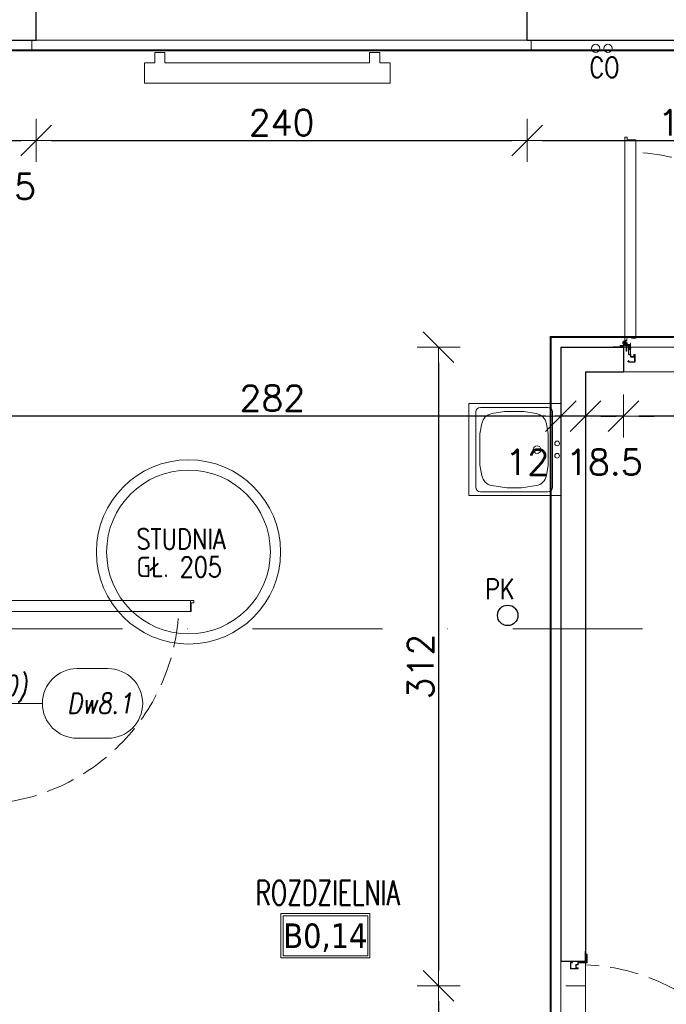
# Model space of a CAD drawing. Header units: millimetres. Extents: x 23192 to 177760, y -399809 to -79279.
# Tile 100 of 256: x 50813 to 51129, y -194823 to -194342. Entities that reach past the tile are written whole.
import ezdxf
from ezdxf.enums import TextEntityAlignment as Align

# ---------------------------------------------------------------- set-up
doc = ezdxf.new("R2010")
doc.units = ezdxf.units.MM
for name, pattern in [('2_3', [1, 0.5, -0.5]), ('CARKOVANA', [7.5, 5, -2.5]), ('CENTER', [0.6, 0.375, -0.075, 0.075, -0.075]), ('DASHDOT', [25.4, 12.7, -6.35, 0, -6.35]), ('HIDDEN', [9.525, 6.35, -3.175]), ('Hidden Line', [391.222223, 282.222223, -109]), ('HIDDEN2', [4.7625, 3.175, -1.5875])]:
    doc.linetypes.add(name, pattern=pattern)
doc.layers.get('0').update_dxf_attribs({"lineweight": 0})
for name, color, linetype, lineweight in [('!! 0_ Istn-sciany', 3, 'Continuous', 30), ('!! 0_ Istn-widok', 1, 'Continuous', 15), ('!! 0_Istn-armatura', 6, 'Continuous', 9), ('!! 0_Istn-cienka', 4, 'Continuous', 9), ('!! 0_Opis_pom', 9, 'Continuous', 13), ('!! 0_Osie', 1, 'DASHDOT', 13), ('!! 1  WYDZIELENIE PPOŻ', 252, 'Continuous', 0), ('!! 1_drzwi-linia', 213, 'Continuous', 5), ('!! 2_drzwi opis', 151, 'Continuous', 9), ('!! wymiary osi', 250, 'Continuous', 9), ('0-osie-liniA', 14, 'DASHDOT', 5)]:
    doc.layers.add(name, color=color, linetype=linetype, lineweight=lineweight)
doc.layers.add('!! 0_Istn-grzejniki', color=7, linetype='Continuous', lineweight=0, plot=False)
doc.layers.add('Powierzchnia', color=140, linetype='Continuous', lineweight=5, plot=False)
doc.layers.add('!! 0_opis pionów', color=4, linetype='Continuous')
doc.layers.add('!! 1_Wyburzenia', color=252, linetype='CARKOVANA', lineweight=13, true_color=0x696969)
doc.styles.add('50', font='ROMANS.shx', dxfattribs={"width": 0.8, "height": 10})
doc.styles.add('ARCHETYP', font='romans.shx', dxfattribs={"height": 15})
doc.styles.add('ARIAL', font='tahoma.ttf')
doc.styles.add('TXT', font='simplex.shx')
doc.dimstyles.new('DIM50', dxfattribs={"dimscale": 5, "dimtxt": 2.5, "dimasz": 1.5, "dimexe": 0, "dimexo": 0, "dimgap": 0.5, "dimtad": 1, "dimdec": 4, "dimrnd": 0.5, "dimdsep": 46, "dimtxsty": 'TXT', "dimblk1": 'TICK1', "dimblk2": 'TICK1', "dimsah": 1, "dimcen": 0, "dimse1": 1, "dimse2": 1, "dimclrd": 1, "dimclre": 7, "dimclrt": 9, "dimadec": 0, "dimazin": 0, "dimtfac": 1, "dimtdec": 4, "dimtmove": 2, "dimatfit": 3, "dimldrblk": 'TICK1', "dimfxl": 1, "dimtolj": 1, "dimarcsym": 0})

# ---------------------------------------------------------------- blocks, each defined once
blk = doc.blocks.new('A$C04090CF1')
for p, q in [((0, 60), (60, 60)), ((0, 0), (0, 60)), ((60, 60), (60, 0)), ((2.5, 8.5), (2.5, 52.5)), ((54.5, 55.5), (5.5, 55.5)), ((13.04, 51.51), (19.82, 52.74)), ((46.96, 51.51), (40.18, 52.74)), ((57.5, 8.5), (57.5, 52.5)), ((5.22, 36.82), (6.58, 44.95)), ((54.78, 36.82), (53.42, 44.95)), ((6.58, 16.05), (5.22, 24.18)), ((53.42, 16.05), (54.78, 24.18)), ((19.82, 8.26), (13.04, 9.49)), ((40.18, 8.26), (46.96, 9.49)), ((60, 0), (0, 0)), ((54.5, 5.5), (5.5, 5.5))]:
    blk.add_line(p, q)
for points in [[(19.82, 52.74), (40.18, 52.74)], [(19.82, 8.26), (40.18, 8.26)]]:
    blk.add_lwpolyline(points)
for centre, radius in [((30, 15.5), 2.5), ((26, 2.48), 1.5), ((34, 2.48), 1.5)]:
    blk.add_circle(centre, radius)
for centre, radius, start, end in [((5.5, 52.5), 3, 90, 180), ((14.47, 43.64), 8, 100.30485, 170.53768), ((45.53, 43.64), 8, 9.46232, 79.69515), ((54.5, 52.5), 3, 0, 90), ((188.36, 30.5), 183.25, 178.0251, 181.9749), ((-128.36, 30.5), 183.25, 358.0251, 1.9749), ((14.47, 17.36), 8, 189.46232, 259.69515), ((45.53, 17.36), 8, 280.30485, 350.53768), ((5.5, 8.5), 3, 180, 270), ((54.5, 8.5), 3, 270, 0)]:
    blk.add_arc(centre, radius, start, end)
blk = doc.blocks.new('A$C1F8E0840')
at = {"linetype": 'Continuous', "xscale": 0.75, "yscale": 0.75, "zscale": 0.75}
blk.add_blockref('A$C04090CF1', (-22.5, 0), dxfattribs=at)
blk = doc.blocks.new('BLOK OSI')
at = {"layer": '0-osie-liniA', "ltscale": 5}
blk.add_lwpolyline([(48639.25763, -194702.0883), (55442.2848, -194702.0883)], dxfattribs=at)
blk = doc.blocks.new('1_ok-opis')
blk.add_line((0, 111.61), (0, 50))
for points in [[(-17, 128.61), (-17, 143.61)], [(17, 128.61), (17, 143.61)]]:
    blk.add_lwpolyline(points)
for centre, start, end in [((0, 143.61), 0, 180), ((0, 128.61), 180, 0)]:
    blk.add_arc(centre, 17, start, end)
at = {"style": 'ARCHETYP'}
for tag, height, rotation, p in [('NR', 12, 90, (0, 136.9)), ('NR', 12, 270, (0, 136.9)), ('SZEROKOŚĆ', 10, 90, (-8, 78.29)), ('SZEROKOŚĆ', 10, 270, (8, 78.29)), ('WYSOKOŚĆ', 10, 270, (-8, 78.29)), ('WYSOKOŚĆ', 10, 90, (8, 78.29))]:
    blk.add_attdef(tag, text='', height=height, rotation=rotation, dxfattribs=at).set_placement(p, align=Align.MIDDLE)
blk = doc.blocks.new('TICK1')
at = {"color": 0}
for p, q in [((0, -1.4), (0, 1.4)), ((0, 0), (-1, 0))]:
    blk.add_line(p, q, dxfattribs=at)
at = {"color": 2}
blk.add_line((-1, -1), (1, 1), dxfattribs=at)
blk = doc.blocks.new('*D2402')
at = {"layer": '!! wymiary osi', "color": 1, "lineweight": -2, "transparency": 16777216}
blk.add_line((50791.21, -194400.59), (50813.72, -194400.59), dxfattribs=at)
at = {"layer": 'DEFPOINTS', "color": 0, "transparency": 16777216}
for p in [(50783.71, -194351.59), (50821.22, -194351.59), (50821.22, -194400.59)]:
    blk.add_point(p, dxfattribs=at)
at = {"layer": '!! wymiary osi', "color": 1, "lineweight": -2, "transparency": 16777216, "xscale": 7.5, "yscale": 7.5, "zscale": 7.5, "rotation": 180}
blk.add_blockref('TICK1', (50783.71, -194400.59), dxfattribs=at)
at = {"layer": '!! wymiary osi', "color": 1, "lineweight": -2, "transparency": 16777216, "xscale": 7.5, "yscale": 7.5, "zscale": 7.5}
blk.add_blockref('TICK1', (50821.22, -194400.59), dxfattribs=at)
at = {"layer": '!! wymiary osi', "color": 9, "transparency": 16777216, "insert": (50802.46, -194423.09), "char_height": 12.5, "attachment_point": 5, "style": 'TXT'}
blk.add_mtext('\\A1;37.5', dxfattribs=at)
blk = doc.blocks.new('*D2403')
at = {"layer": '!! wymiary osi', "color": 1, "lineweight": -2, "transparency": 16777216}
blk.add_line((50828.72, -194400.59), (51053.72, -194400.59), dxfattribs=at)
at = {"layer": 'DEFPOINTS', "color": 0, "transparency": 16777216}
for p in [(50821.22, -194351.59), (51061.22, -194351.59), (51061.22, -194400.59)]:
    blk.add_point(p, dxfattribs=at)
at = {"layer": '!! wymiary osi', "color": 1, "lineweight": -2, "transparency": 16777216, "xscale": 7.5, "yscale": 7.5, "zscale": 7.5, "rotation": 180}
blk.add_blockref('TICK1', (50821.22, -194400.59), dxfattribs=at)
at = {"layer": '!! wymiary osi', "color": 1, "lineweight": -2, "transparency": 16777216, "xscale": 7.5, "yscale": 7.5, "zscale": 7.5}
blk.add_blockref('TICK1', (51061.22, -194400.59), dxfattribs=at)
at = {"layer": '!! wymiary osi', "color": 9, "transparency": 16777216, "insert": (50941.22, -194391.84), "char_height": 12.5, "attachment_point": 5, "style": 'TXT'}
blk.add_mtext('\\A1;240', dxfattribs=at)
blk = doc.blocks.new('*D2404')
at = {"layer": '!! wymiary osi', "color": 1, "lineweight": -2, "transparency": 16777216}
blk.add_line((51068.72, -194400.59), (51213.72, -194400.59), dxfattribs=at)
at = {"layer": 'DEFPOINTS', "color": 0, "transparency": 16777216}
for p in [(51061.22, -194351.59), (51221.22, -194351.59), (51221.22, -194400.59)]:
    blk.add_point(p, dxfattribs=at)
at = {"layer": '!! wymiary osi', "color": 1, "lineweight": -2, "transparency": 16777216, "xscale": 7.5, "yscale": 7.5, "zscale": 7.5, "rotation": 180}
blk.add_blockref('TICK1', (51061.22, -194400.59), dxfattribs=at)
at = {"layer": '!! wymiary osi', "color": 1, "lineweight": -2, "transparency": 16777216, "xscale": 7.5, "yscale": 7.5, "zscale": 7.5}
blk.add_blockref('TICK1', (51221.22, -194400.59), dxfattribs=at)
at = {"layer": '!! wymiary osi', "color": 9, "transparency": 16777216, "insert": (51141.22, -194391.84), "char_height": 12.5, "attachment_point": 5, "style": 'TXT'}
blk.add_mtext('\\A1;160', dxfattribs=at)
blk = doc.blocks.new('*D2609')
at = {"layer": '!! wymiary osi', "color": 1, "lineweight": -2, "transparency": 16777216}
blk.add_line((51202.72, -194535.23), (51115.72, -194535.23), dxfattribs=at)
at = {"layer": 'DEFPOINTS', "color": 0, "transparency": 16777216}
for p in [(51108.22, -194513.59), (51210.22, -194513.59), (51108.22, -194535.23)]:
    blk.add_point(p, dxfattribs=at)
at = {"layer": '!! wymiary osi', "color": 1, "lineweight": -2, "transparency": 16777216, "xscale": 7.5, "yscale": 7.5, "zscale": 7.5, "rotation": 180}
blk.add_blockref('TICK1', (51108.22, -194535.23), dxfattribs=at)
at = {"layer": '!! wymiary osi', "color": 1, "lineweight": -2, "transparency": 16777216, "xscale": 7.5, "yscale": 7.5, "zscale": 7.5}
blk.add_blockref('TICK1', (51210.22, -194535.23), dxfattribs=at)
at = {"layer": '!! wymiary osi', "color": 9, "transparency": 16777216, "insert": (51159.22, -194526.48), "char_height": 12.5, "attachment_point": 5, "style": 'TXT'}
blk.add_mtext('\\A1;102', dxfattribs=at)
blk = doc.blocks.new('*D2610')
at = {"layer": '!! wymiary osi', "color": 1, "lineweight": -2, "transparency": 16777216}
for p, q in [((51082.21, -194535.23), (51074.71, -194535.23)), ((51108.22, -194535.23), (51089.71, -194535.23)), ((51115.72, -194535.23), (51123.22, -194535.23))]:
    blk.add_line(p, q, dxfattribs=at)
at = {"layer": 'DEFPOINTS', "color": 0, "transparency": 16777216}
for p in [(51089.71, -194513.59), (51108.22, -194513.59), (51089.71, -194535.23)]:
    blk.add_point(p, dxfattribs=at)
at = {"layer": '!! wymiary osi', "color": 1, "lineweight": -2, "transparency": 16777216, "xscale": 7.5, "yscale": 7.5, "zscale": 7.5}
blk.add_blockref('TICK1', (51089.71, -194535.23), dxfattribs=at)
at = {"layer": '!! wymiary osi', "color": 1, "lineweight": -2, "transparency": 16777216, "xscale": 7.5, "yscale": 7.5, "zscale": 7.5, "rotation": 180}
blk.add_blockref('TICK1', (51108.22, -194535.23), dxfattribs=at)
at = {"layer": '!! wymiary osi', "color": 9, "transparency": 16777216, "insert": (51098.96, -194557.73), "char_height": 12.5, "attachment_point": 5, "style": 'TXT'}
blk.add_mtext('\\A1;18.5', dxfattribs=at)
blk = doc.blocks.new('*D2611')
at = {"layer": '!! wymiary osi', "color": 1, "lineweight": -2, "transparency": 16777216}
for p, q in [((51070.21, -194535.23), (51062.71, -194535.23)), ((51089.71, -194535.23), (51077.71, -194535.23)), ((51097.21, -194535.23), (51104.71, -194535.23))]:
    blk.add_line(p, q, dxfattribs=at)
at = {"layer": 'DEFPOINTS', "color": 0, "transparency": 16777216}
for p in [(51077.71, -194501.59), (51089.71, -194513.59), (51077.71, -194535.23)]:
    blk.add_point(p, dxfattribs=at)
at = {"layer": '!! wymiary osi', "color": 1, "lineweight": -2, "transparency": 16777216, "xscale": 7.5, "yscale": 7.5, "zscale": 7.5}
blk.add_blockref('TICK1', (51077.71, -194535.23), dxfattribs=at)
at = {"layer": '!! wymiary osi', "color": 1, "lineweight": -2, "transparency": 16777216, "xscale": 7.5, "yscale": 7.5, "zscale": 7.5, "rotation": 180}
blk.add_blockref('TICK1', (51089.71, -194535.23), dxfattribs=at)
at = {"layer": '!! wymiary osi', "color": 9, "transparency": 16777216, "insert": (51061.25, -194557.73), "char_height": 12.5, "attachment_point": 5, "style": 'TXT'}
blk.add_mtext('\\A1;12', dxfattribs=at)
blk = doc.blocks.new('*D2612')
at = {"layer": '!! wymiary osi', "color": 1, "lineweight": -2, "transparency": 16777216}
blk.add_line((51070.21, -194535.23), (50803.21, -194535.23), dxfattribs=at)
at = {"layer": 'DEFPOINTS', "color": 0, "transparency": 16777216}
for p in [(50795.71, -194501.59), (51077.71, -194501.59), (50795.71, -194535.23)]:
    blk.add_point(p, dxfattribs=at)
at = {"layer": '!! wymiary osi', "color": 1, "lineweight": -2, "transparency": 16777216, "xscale": 7.5, "yscale": 7.5, "zscale": 7.5, "rotation": 180}
blk.add_blockref('TICK1', (50795.71, -194535.23), dxfattribs=at)
at = {"layer": '!! wymiary osi', "color": 1, "lineweight": -2, "transparency": 16777216, "xscale": 7.5, "yscale": 7.5, "zscale": 7.5}
blk.add_blockref('TICK1', (51077.71, -194535.23), dxfattribs=at)
at = {"layer": '!! wymiary osi', "color": 9, "transparency": 16777216, "insert": (50936.71, -194526.48), "char_height": 12.5, "attachment_point": 5, "style": 'TXT'}
blk.add_mtext('\\A1;282', dxfattribs=at)
blk = doc.blocks.new('*D2613')
at = {"layer": '!! wymiary osi', "color": 1, "lineweight": -2, "transparency": 16777216}
blk.add_line((51017.9, -194509.09), (51017.9, -194806.09), dxfattribs=at)
at = {"layer": 'DEFPOINTS', "color": 0, "transparency": 16777216}
for p in [(51077.71, -194501.59), (51017.9, -194813.59), (51077.71, -194813.59)]:
    blk.add_point(p, dxfattribs=at)
at = {"layer": '!! wymiary osi', "color": 1, "lineweight": -2, "transparency": 16777216, "xscale": 7.5, "yscale": 7.5, "zscale": 7.5}
for p, rotation in [((51017.9, -194501.59), 90), ((51017.9, -194813.59), 270)]:
    blk.add_blockref('TICK1', p, dxfattribs=dict(at, rotation=rotation))
at = {"layer": '!! wymiary osi', "color": 9, "transparency": 16777216, "insert": (51009.15, -194657.59), "char_height": 12.5, "attachment_point": 5, "rotation": 90, "style": 'TXT'}
blk.add_mtext('\\A1;312', dxfattribs=at)
blk = doc.blocks.new('*D2614')
at = {"layer": '!! wymiary osi', "color": 1, "lineweight": -2, "transparency": 16777216}
blk.add_line((51017.9, -194821.09), (51017.9, -194896.09), dxfattribs=at)
at = {"layer": 'DEFPOINTS', "color": 0, "transparency": 16777216}
for p in [(51077.71, -194813.59), (51017.9, -194903.59), (51077.71, -194903.59)]:
    blk.add_point(p, dxfattribs=at)
at = {"layer": '!! wymiary osi', "color": 1, "lineweight": -2, "transparency": 16777216, "xscale": 7.5, "yscale": 7.5, "zscale": 7.5}
for p, rotation in [((51017.9, -194813.59), 90), ((51017.9, -194903.59), 270)]:
    blk.add_blockref('TICK1', p, dxfattribs=dict(at, rotation=rotation))
at = {"layer": '!! wymiary osi', "color": 9, "transparency": 16777216, "insert": (51009.15, -194858.59), "char_height": 12.5, "attachment_point": 5, "rotation": 90, "style": 'TXT'}
blk.add_mtext('\\A1;90', dxfattribs=at)
blk = doc.blocks.new('zaw-dr-90-p')
at = {"color": 2, "linetype": 'CENTER', "ltscale": 0.2}
for p, q in [((12, 0), (-12, 0)), ((0, 12), (0, -12)), ((24.5, 24), (31, 24)), ((24.5, 19), (31, 19))]:
    blk.add_line(p, q, dxfattribs=at)
at = {"ltscale": 0.2}
for p, q in [((10, 12), (6.5, 12)), ((10, 0), (10, 6.5))]:
    blk.add_line(p, q, dxfattribs=at)
blk.add_lwpolyline([(0, 6.5), (23.5, 6.5, 0.414214), (28, 11), (28, 31), (24.5, 31), (24.5, 11, -0.414214), (23.5, 10), (0, 10, 4.561698), (7.6, 6.5), (4.9, 4.2)], format="xyb", dxfattribs=at)
blk.add_lwpolyline([(-0.2, -0.2), (-2.5, -0.2), (-2.5, 0.2), (-0.2, 0.2), (-0.2, 2.5), (0.2, 2.5), (0.2, 0.2), (2.8, 0.2), (2.8, -0.2), (0.2, -0.2), (0.2, -2.8), (-0.2, -2.8)], close=True)
blk.add_lwpolyline([(10, 10), (10, 39), (6.5, 39), (6.5, 10)], dxfattribs=at)
blk.add_circle((0, 0), 6.5, dxfattribs=at)
blk = doc.blocks.new('drzwi 90- sc 12')
for p, q in [((-13620.32, 20410.16), (-13620.32, 20313.77)), ((-13614.92, 20409.86), (-13620.32, 20409.86)), ((-13616.12, 20410.26), (-13620.22, 20410.26)), ((-13616.12, 20410.26), (-13620, 20410.26)), ((-13618.17, 20410.26), (-13616.22, 20410.26)), ((-13618.17, 20410.26), (-13616.22, 20410.26)), ((-13616.12, 20410.26), (-13616.12, 20411.46)), ((-13616.12, 20411.46), (-13615.02, 20411.46)), ((-13614.92, 20411.36), (-13614.92, 20313.77)), ((-13620.32, 20313.47), (-13620.32, 20317.97)), ((-13614.92, 20312.27), (-13614.92, 20317.97)), ((-13614.92, 20313.77), (-13620.32, 20313.77)), ((-13618.22, 20313.37), (-13620.22, 20313.37)), ((-13618.22, 20313.67), (-13618.22, 20313.37)), ((-13618.22, 20313.67), (-13616.42, 20313.67)), ((-13615.92, 20313.17), (-13615.92, 20312.17)), ((-13615.92, 20312.17), (-13615.02, 20312.17)), ((-13715.57, 20308.32), (-13715.57, 20308.56)), ((-13715.57, 20307.69), (-13715.57, 20308.56)), ((-13715.57, 20307.82), (-13715.57, 20308.56)), ((-13715.57, 20307.72), (-13715.37, 20307.72)), ((-13617.77, 20311.12), (-13617.77, 20305.72)), ((-13617.77, 20311.12), (-13617.77, 20305.72)), ((-13616.17, 20309.92), (-13617.37, 20309.92)), ((-13616.17, 20309.92), (-13616.17, 20311.02)), ((-13715.77, 20301.96), (-13716.27, 20301.96)), ((-13616.77, 20301.96), (-13616.27, 20301.96))]:
    blk.add_line(p, q)
for points in [[(-13665.27, 20284.96), (-13665.27, 20325.83)], [(-13615.57, 20309.64), (-13615.32, 20309.64), (-13615.32, 20309.82), (-13616.32, 20309.82), (-13616.32, 20309.64), (-13615.92, 20309.64)]]:
    blk.add_lwpolyline(points)
at = {"lineweight": 30}
for points in [[(-13716.27, 20308.92), (-13721.27, 20308.92)], [(-13716.27, 20308.92), (-13716.27, 20296.92)], [(-13614.27, 20308.92), (-13609.27, 20308.92)], [(-13614.27, 20308.92), (-13614.27, 20296.92)]]:
    blk.add_lwpolyline(points, dxfattribs=at)
at = {"ltscale": 0.2}
for points in [[(-13715.57, 20307.51), (-13715.57, 20309.48, 0.414214), (-13715.91, 20309.82), (-13719.43, 20309.82, 0.414214), (-13719.77, 20309.48), (-13719.77, 20308.92), (-13719.59, 20308.92), (-13719.59, 20309.48, -0.414214), (-13719.43, 20309.64), (-13716.97, 20309.64)], [(-13716.97, 20309.64), (-13715.91, 20309.64, -0.414214), (-13715.75, 20309.48), (-13715.75, 20307.51)], [(-13715.75, 20307.76), (-13715.75, 20305.58, 0.414214), (-13715.41, 20305.24), (-13714.96, 20305.24, -0.414214), (-13714.8, 20305.08), (-13714.8, 20304.48, 0.414214), (-13714.46, 20304.14), (-13713.28, 20304.14, 0.414214), (-13712.94, 20304.48), (-13712.94, 20305.15, -1), (-13712.75, 20305.15), (-13712.75, 20301.96, -0.414214), (-13712.91, 20301.8), (-13715.43, 20301.8, -0.414214), (-13715.59, 20301.96), (-13715.59, 20302.52), (-13715.77, 20302.52), (-13715.77, 20301.96, 0.414214), (-13715.43, 20301.62), (-13712.91, 20301.62, 0.414214), (-13712.57, 20301.96), (-13712.57, 20305.15, 1), (-13713.12, 20305.15), (-13713.12, 20304.48, -0.414214), (-13713.28, 20304.32), (-13714.46, 20304.32, -0.414214), (-13714.62, 20304.48), (-13714.62, 20305.08, 0.414214), (-13714.96, 20305.42), (-13715.41, 20305.42, -0.414214), (-13715.57, 20305.58), (-13715.57, 20307.64)], [(-13615.92, 20309.64), (-13616.63, 20309.64, 0.414214), (-13616.79, 20309.48), (-13616.79, 20305.58, -0.414214), (-13617.13, 20305.24), (-13617.58, 20305.24, 0.414214), (-13617.74, 20305.08), (-13617.74, 20304.48, -0.414214), (-13618.08, 20304.14), (-13619.26, 20304.14, -0.414214), (-13619.6, 20304.48), (-13619.6, 20305.15, 1), (-13619.79, 20305.15), (-13619.79, 20301.96, 0.414214), (-13619.63, 20301.8), (-13617.11, 20301.8, 0.414214), (-13616.95, 20301.96), (-13616.95, 20302.52), (-13616.77, 20302.52), (-13616.77, 20301.96, -0.414214), (-13617.11, 20301.62), (-13619.63, 20301.62, -0.414214), (-13619.97, 20301.96), (-13619.97, 20305.15, -1), (-13619.42, 20305.15), (-13619.42, 20304.48, 0.414214), (-13619.26, 20304.32), (-13618.08, 20304.32, 0.414214), (-13617.92, 20304.48), (-13617.92, 20305.08, -0.414214), (-13617.58, 20305.42), (-13617.13, 20305.42, 0.414214), (-13616.97, 20305.58), (-13616.97, 20309.48, -0.414214), (-13616.63, 20309.82), (-13613.11, 20309.82, -0.414214), (-13612.77, 20309.48), (-13612.77, 20308.92), (-13612.95, 20308.92), (-13612.95, 20309.48, 0.414214), (-13613.11, 20309.64), (-13615.57, 20309.64)]]:
    blk.add_lwpolyline(points, format="xyb", dxfattribs=at)
blk.add_lwpolyline([(-13616.79, 20308.82), (-13616.97, 20308.82), (-13616.97, 20307.42), (-13616.79, 20307.42)], close=True)
for centre, radius, start, end in [((-13620.22, 20410.16), 0.1, 90, 180), ((-13615.02, 20411.36), 0.1, 0, 90), ((-13620.22, 20313.47), 0.1, 180, 270), ((-13616.42, 20313.17), 0.5, 0, 90), ((-13615.02, 20312.27), 0.1, 270, 0), ((-13616.27, 20311.02), 0.1, 0, 90)]:
    blk.add_arc(centre, radius, start, end)
at = {"linetype": 'Hidden Line', "lineweight": 9, "ltscale": 0.05}
blk.add_arc((-13615.5, 20305.14), 99.12, 94.8005, 177.6944, dxfattribs=at)
at = {"xscale": 0.09999999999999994, "yscale": 0.09999999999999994, "zscale": 0.09999999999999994, "rotation": 180.0000000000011}
blk.add_blockref('zaw-dr-90-p', (-13614.92, 20310.92), dxfattribs=at)

msp = doc.modelspace()

# ---------------------------------------------------------------- linework, layer by layer
at = {"layer": '!! 0_ Istn-sciany'}
msp.add_line((51108.21802, -194501.5883), (51108.21802, -194513.5883), dxfattribs=at)
for points in [[(50821.21802, -194351.5883), (50821.21802, -194325.5883)], [(51061.21802, -194351.5883), (51061.21802, -194325.5883)], [(50795.71142, -194351.5883), (50821.21802, -194351.5883)], [(51061.21802, -194351.5883), (51246.21802, -194351.5883)], [(51077.71142, -194501.5883), (51108.21802, -194501.5883)], [(51077.71142, -194501.5883), (51077.71142, -194801.5883)], [(51089.71142, -194513.5883), (51108.21802, -194513.5883)], [(51089.71142, -194513.5883), (51089.71142, -194801.5883)], [(51089.71142, -194801.5883), (51077.71142, -194801.5883)]]:
    msp.add_lwpolyline(points, dxfattribs=at)
at = {"layer": '!! 0_ Istn-widok'}
for points in [[(50819.21802, -194351.5883), (50819.21802, -194356.5883)], [(51063.21802, -194351.5883), (51063.21802, -194356.5883)], [(50819.21802, -194356.5883), (51063.21802, -194356.5883)]]:
    msp.add_lwpolyline(points, dxfattribs=at)
at = {"layer": '!! 0_Istn-armatura'}
for centre, radius in [((51094.71142, -194355.5883), 2), ((51100.71142, -194355.5883), 2), ((50895.71142, -194601.5883), 45), ((50895.71142, -194601.5883), 40)]:
    msp.add_circle(centre, radius, dxfattribs=at)
at = {"layer": '!! 0_Istn-cienka', "linetype": 'HIDDEN', "ltscale": 2}
msp.add_lwpolyline([(50821.21802, -194351.5883), (51061.21802, -194351.5883)], dxfattribs=at)
at = {"layer": '!! 0_Istn-grzejniki'}
msp.add_lwpolyline([(50989.21802, -194357.5883), (50989.21802, -194362.5883), (50994.21802, -194362.5883), (50994.21802, -194372.5883), (50874.21802, -194372.5883), (50874.21802, -194362.5883), (50879.21802, -194362.5883), (50879.21802, -194357.5883), (50884.21802, -194357.5883), (50884.21802, -194362.5883), (50984.21802, -194362.5883), (50984.21802, -194357.5883)], close=True, dxfattribs=at)
at = {"layer": '!! 0_opis pionów'}
msp.add_circle((51051.71142, -194632.5883), 5, dxfattribs=at)
at = {"layer": '!! 0_Opis_pom', "ltscale": 0.7}
for points in [[(50940.84809, -194799.94568), (50984.36809, -194799.94568), (50984.36809, -194778.18568), (50940.84809, -194778.18568)], [(50941.93609, -194798.85768), (50983.28009, -194798.85768), (50983.28009, -194779.27368), (50941.93609, -194779.27368)]]:
    msp.add_lwpolyline(points, close=True, dxfattribs=at)
at = {"layer": '!! 1  WYDZIELENIE PPOŻ', "color": 20, "linetype": '2_3', "ltscale": 10, "true_color": 0xf65c09, "const_width": 1}
msp.add_lwpolyline([(51216.21802, -194356.5883), (50208.71142, -194356.5883), (50208.71142, -194816.5883), (50390.71142, -194816.5883), (50390.71142, -194921.5883), (51004.71142, -194921.5883), (51004.71142, -194903.5883), (51072.71142, -194903.5883), (51072.71142, -194496.5883), (51216.21802, -194496.5883)], close=True, dxfattribs=at)
at = {"layer": '!! 1_Wyburzenia', "linetype": 'HIDDEN2', "ltscale": 3}
for points in [[(51077.71142, -194802.32243), (51077.71142, -194813.5883)], [(51089.71142, -194805.57518), (51089.71142, -194813.5883)], [(51089.71142, -194813.5883), (51077.71142, -194813.5883)]]:
    msp.add_lwpolyline(points, dxfattribs=at)
at = {"layer": 'Powierzchnia'}
for points in [[(50795.71142, -194926.5883), (50795.71142, -194351.5883), (51221.21802, -194351.5883), (51221.21802, -194501.5883), (51077.71142, -194501.5883), (51077.71142, -194908.5883), (51009.71142, -194908.5883), (51009.71142, -194925.64754), (50795.71142, -194926.5883)], [(51089.71142, -194908.5883), (51172.71142, -194908.5883), (51172.71142, -194926.5883), (51935.71142, -194926.5883), (51935.71142, -194910.5883), (51979.71142, -194910.5883), (51979.71142, -194651.5883), (51703.71142, -194651.5883), (51703.71142, -194796.5883), (51221.21802, -194796.5883), (51221.21802, -194513.5883), (51089.71142, -194513.5883), (51089.71142, -194908.5883)]]:
    msp.add_lwpolyline(points, dxfattribs=at)

# ---------------------------------------------------------------- block references
at = {"layer": '!! 0_Istn-armatura', "rotation": 90}
msp.add_blockref('A$C1F8E0840', (51077.71142, -194551.5883), dxfattribs=at)
at = {"layer": '!! 0_Osie'}
msp.add_blockref('BLOK OSI', (0, 63), dxfattribs=at)
at = {"layer": '!! 1_drzwi-linia', "xscale": -1}
msp.add_blockref('drzwi 90- sc 12', (37493.94832, -214810.51264), dxfattribs=at)
at = {"layer": '!! 1_drzwi-linia', "xscale": -1, "rotation": 270}
msp.add_blockref('drzwi 90- sc 12', (30486.78708, -181010.3186), dxfattribs=at)
at = {"layer": '!! 1_drzwi-linia', "rotation": 270.000005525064}
msp.add_blockref('drzwi 90- sc 12', (30780.7884, -208517.85988), dxfattribs=at)
at = {"layer": '!! 2_drzwi opis'}
ref = msp.add_blockref('1_ok-opis', (50712.71104, -194675.58826), dxfattribs=dict(at, xscale=-1, rotation=269.9999963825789))
ref.add_attrib('WYSOKOŚĆ', '90 (EI30)', dxfattribs={"layer": '0', "height": 10, "rotation": 359.9999964, "style": '50', "oblique": 10, "width": 0.8}).set_placement((50791.00189, -194667.58826), align=Align.MIDDLE)
ref.add_attrib('SZEROKOŚĆ', '205', dxfattribs={"layer": '0', "height": 10, "rotation": 359.9999964, "style": '50', "oblique": 10, "width": 0.8}).set_placement((50791.00189, -194683.58826), align=Align.MIDDLE)
ref.add_attrib('NR', 'Dw8.1', dxfattribs={"layer": '0', "height": 10, "rotation": 359.9999964, "style": '50', "oblique": 10, "width": 0.8}).set_placement((50852.36604, -194675.58827), align=Align.MIDDLE)

# ---------------------------------------------------------------- texts
at = {"layer": '!! 0_Istn-armatura', "style": 'ARCHETYP', "width": 0.8}
for s, p in [('CO', (51091.63954, -194369.89001)), ('STUDNIA', (50870.27272, -194600.29393)), ('GŁ. 205', (50870.27272, -194613.93048))]:
    msp.add_text(s, height=10, rotation=0, dxfattribs=at).set_placement(p)
at = {"layer": '!! 0_opis pionów', "style": 'ARCHETYP', "width": 0.8}
msp.add_text('PK', height=10, rotation=0, dxfattribs=at).set_placement((51040.63949, -194624.66556))
at = {"layer": '!! 0_Opis_pom', "ltscale": 0.7, "style": 'TXT', "width": 0.7}
msp.add_text('ROZDZIELNIA', height=12, dxfattribs=at).set_placement((50963.72323, -194774.13937), align=Align.CENTER)
at = {"layer": '!! 0_Opis_pom', "ltscale": 0.7, "style": 'ARIAL'}
msp.add_attdef('B0,14', text='', height=11.968, dxfattribs=at).set_placement((50962.60809, -194789.06568), align=Align.MIDDLE_CENTER)

# ---------------------------------------------------------------- dimensions: what is measured, and where the dimension line sits
at = {"layer": '!! wymiary osi'}
for base, p1, p2, picture, middle in [((50821.21802, -194400.5871), (50783.71142, -194351.5883), (50821.21802, -194351.5883), '*D2402', (50802.46472, -194423.0871)), ((51061.21802, -194400.5871), (50821.21802, -194351.5883), (51061.21802, -194351.5883), '*D2403', (50941.21802, -194391.8371)), ((51221.21802, -194400.5871), (51061.21802, -194351.5883), (51221.21802, -194351.5883), '*D2404', (51141.21802, -194391.8371)), ((50795.71142, -194535.23197), (51077.71142, -194501.5883), (50795.71142, -194501.5883), '*D2612', (50936.71142, -194526.48197)), ((51089.71142, -194535.23197), (51108.21802, -194513.5883), (51089.71142, -194513.5883), '*D2610', (51098.96472, -194557.73197)), ((51108.21802, -194535.23197), (51210.21802, -194513.5883), (51108.21802, -194513.5883), '*D2609', (51159.21802, -194526.48197))]:
    dim = msp.add_linear_dim(base=base, p1=p1, p2=p2, dimstyle='DIM50', dxfattribs=at)
    dim.commit()
    dim.dimension.update_dxf_attribs({"geometry": picture, "text_midpoint": middle})
for base, p1, p2, picture, middle in [((51017.90395, -194813.5883), (51077.71142, -194501.5883), (51077.71142, -194813.5883), '*D2613', (51009.15395, -194657.5883)), ((51017.90395, -194903.5883), (51077.71142, -194813.5883), (51077.71142, -194903.5883), '*D2614', (51009.15395, -194858.5883))]:
    dim = msp.add_linear_dim(base=base, p1=p1, p2=p2, angle=90, dimstyle='DIM50', dxfattribs=at)
    dim.commit()
    dim.dimension.update_dxf_attribs({"geometry": picture, "text_midpoint": middle})
dim = msp.add_linear_dim(base=(51077.71142, -194535.23197), p1=(51089.71142, -194513.5883), p2=(51077.71142, -194501.5883), dimstyle='DIM50', dxfattribs=at)
dim.commit()
dim.dimension.update_dxf_attribs({"geometry": '*D2611', "text_midpoint": (51061.25453, -194557.73197), "dimtype": 160})

doc.saveas('drawing.dxf')
